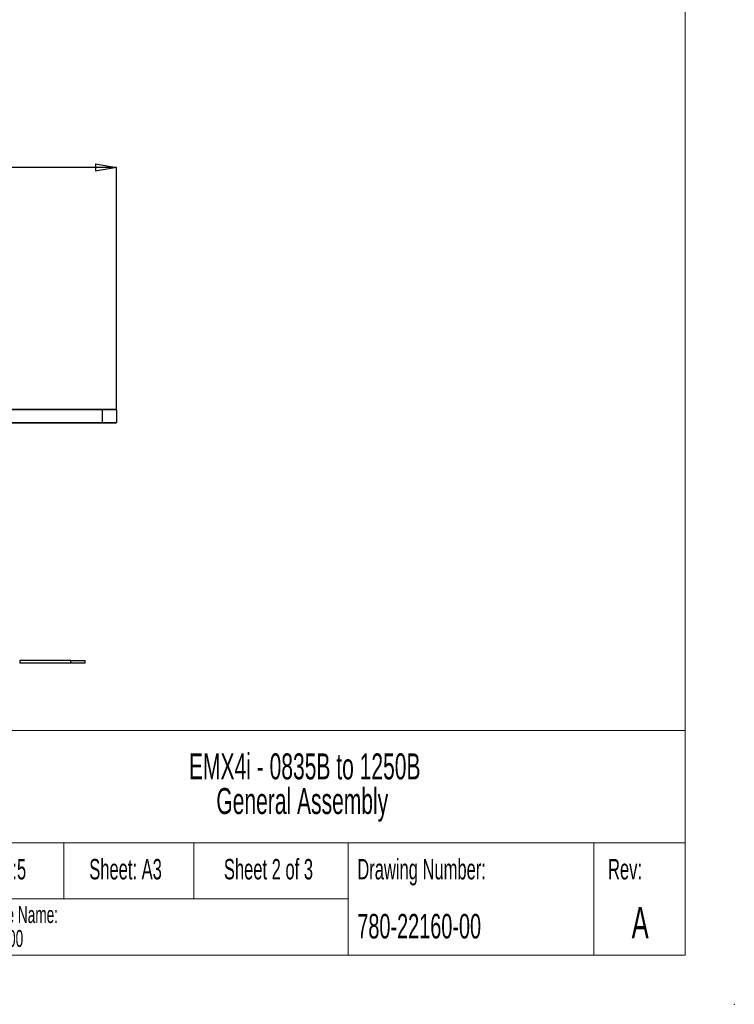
# Paper-space layout 'Sheet1' of a CAD drawing. Header units: millimetres. Extents: x -7 to 413, y -20 to 277.
# Tile 57 of 105: x 311 to 413, y -20 to 120. Entities that reach past the tile are written whole.
import ezdxf

# ---------------------------------------------------------------- set-up
doc = ezdxf.new("R2010")
doc.units = ezdxf.units.MM
doc.header["$PDSIZE"] = -1
doc.styles.add('SLDTEXTSTYLE0', font='TXT', dxfattribs={"width": 0.605})
doc.styles.add('SLDTEXTSTYLE1', font='TXT', dxfattribs={"width": 0.75})
doc.dimstyles.new('SLDDIMSTYLE1', dxfattribs={"dimtxt": 2.5, "dimasz": 3, "dimexe": 0, "dimexo": 0.0625, "dimtad": 1, "dimdec": 1, "dimlfac": 5, "dimrnd": 1e-09, "dimzin": 4, "dimdsep": 46, "dimtxsty": 'SLDTEXTSTYLE1', "dimblk1": 'CLOSED', "dimblk2": 'CLOSED', "dimsah": 1, "dimcen": 0.09, "dimadec": 0, "dimazin": 1, "dimtfac": 1, "dimtofl": 0, "dimtmove": 0, "dimatfit": 3, "dimldrblk": 'CLOSED', "dimfxl": 1, "dimfrac": 2, "dimtolj": 1, "dimtzin": 12, "dimarcsym": 0})

# ---------------------------------------------------------------- blocks, each defined once
blk = doc.blocks.new('SW_NOTE_0')
at = {"color": 0, "linetype": 'Continuous', "lineweight": 0, "char_height": 3.7042, "attachment_point": 2, "style": 'SLDTEXTSTYLE0'}
for s, insert in [('EMX4i - 0835B to 1250B', (22.86, 4.77)), ('General Assembly', (22.51, -0.16))]:
    blk.add_mtext(s, dxfattribs=dict(at, insert=insert))
blk = doc.blocks.new('SW_NOTE_0_1')
at = {"color": 0, "linetype": 'Continuous', "lineweight": 0, "char_height": 2.4, "attachment_point": 1, "style": 'SLDTEXTSTYLE0'}
for s, insert in [('Drawing File Name:', (0, 3.09)), ('780-22160-00', (0, -0.31))]:
    blk.add_mtext(s, dxfattribs=dict(at, insert=insert))
blk = doc.blocks.new('_Closed')
at = {"color": 0, "linetype": 'ByBlock', "lineweight": -2}
for p, q in [((-1, 0.166667), (0, 0)), ((-1, 0.166667), (-1, -0.166667)), ((0, 0), (-1, -0.166667)), ((0, 0), (-1, 0))]:
    blk.add_line(p, q, dxfattribs=at)
blk = doc.blocks.new('_D_12')
at = {"color": 0, "linetype": 'Continuous', "lineweight": -2}
for p, q in [((201.3, 64.65), (201.3, 99.07)), ((321.9, 99.07), (204.3, 99.07)), ((324.9, 64.65), (324.9, 99.07))]:
    blk.add_line(p, q, dxfattribs=at)
at = {"layer": 'Defpoints', "color": 0}
for p in [(201.3, 99.07), (201.3, 64.59), (324.9, 64.59)]:
    blk.add_point(p, dxfattribs=at)
at = {"color": 0, "lineweight": -2, "xscale": 3, "yscale": 3, "zscale": 3, "rotation": 180}
blk.add_blockref('_Closed', (201.3, 99.07), dxfattribs=at)
at = {"color": 0, "lineweight": -2, "xscale": 3, "yscale": 3, "zscale": 3}
blk.add_blockref('_Closed', (324.9, 99.07), dxfattribs=at)
at = {"color": 0, "lineweight": 18, "insert": (263.1, 102.2), "char_height": 2.5, "attachment_point": 2, "style": 'SLDTEXTSTYLE1'}
blk.add_mtext('\\A1;618.0', dxfattribs=at)

psp = doc.layouts.new('Sheet1')

# ---------------------------------------------------------------- linework, layer by layer
at = {"color": 7, "linetype": 'Continuous', "lineweight": 18}
for p, q in [((405.91, 269.949), (405.91, -13.051)), ((297.91, 18.949), (405.91, 18.949)), ((237.91, 2.949), (405.91, 2.949)), ((317.41, 2.949), (317.41, -5.051)), ((335.91, 2.949), (335.91, -5.051)), ((357.91, -5.051), (357.91, 2.949)), ((392.91, -5.051), (392.91, 2.949)), ((237.91, -5.051), (357.91, -5.051)), ((357.91, -5.051), (357.91, -13.051)), ((392.91, -5.051), (392.91, -13.051)), ((-0.09, -13.051), (405.91, -13.051))]:
    psp.add_line(p, q, dxfattribs=at)
at = {"color": 7, "linetype": 'Continuous', "lineweight": 25}
for p, q in [((310, 64.688), (322.899, 64.688)), ((322.899, 64.688), (324.799, 64.688)), ((322.899, 64.688), (322.899, 64.588)), ((324.899, 64.588), (322.899, 64.588)), ((322.899, 62.788), (322.899, 64.588)), ((324.899, 64.588), (324.899, 62.788)), ((322.899, 62.688), (310, 62.688)), ((322.899, 62.788), (324.899, 62.788)), ((322.899, 62.788), (322.899, 62.688)), ((324.799, 62.688), (322.899, 62.688)), ((311.102, 28.888), (311.102, 28.488)), ((318.4, 28.888), (311.102, 28.888)), ((318.4, 28.488), (311.102, 28.488)), ((318.4, 28.488), (318.4, 28.888)), ((318.4, 28.888), (320.4, 28.888)), ((320.4, 28.488), (318.4, 28.488)), ((320.4, 28.888), (320.4, 28.488))]:
    psp.add_line(p, q, dxfattribs=at)
at = {"color": 8, "linetype": 'Continuous', "lineweight": 25}
for p, q in [((322.899, 64.588), (310, 64.588)), ((310, 62.788), (322.899, 62.788))]:
    psp.add_line(p, q, dxfattribs=at)
at = {"color": 7, "linetype": 'Continuous', "lineweight": 25}
for centre, start, end in [((324.799, 64.588), 0, 90), ((324.799, 62.788), 270, 0)]:
    psp.add_arc(centre, 0.1, start, end, dxfattribs=at)
at = {"color": 7, "linetype": 'Continuous', "lineweight": 0}
psp.add_point((412.91, -20.051), dxfattribs=at)

# ---------------------------------------------------------------- block references
for name, p in [('SW_NOTE_0', (328.85, 10.902)), ('SW_NOTE_0_1', (299.515, -9.168))]:
    psp.add_blockref(name, p, dxfattribs=at)

# ---------------------------------------------------------------- texts
at = {"color": 7, "linetype": 'Continuous', "lineweight": 0, "style": 'SLDTEXTSTYLE0'}
for s, insert, char_height, attachment_point in [('Scale: 1:5', (306.792, 0.639), 2.9104, 2), ('Sheet: A3', (326.186, 0.639), 2.9104, 2), ('Sheet 2 of 3', (346.543, 0.639), 2.91042, 2), ('Drawing Number:', (359.199, 0.639), 2.91042, 1), ('Rev:', (397.34, 0.639), 2.9104, 2), ('A', (399.499, -6.179), 4.5, 2), ('780-22160-00', (359.199, -7.179), 3.5, 1)]:
    psp.add_mtext(s, dxfattribs=dict(at, insert=insert, char_height=char_height, attachment_point=attachment_point))

# ---------------------------------------------------------------- dimensions: what is measured, and where the dimension line sits
at = {"color": 7, "linetype": 'Continuous', "lineweight": 18}
dim = psp.add_linear_dim(base=(201.299, 99.073), p1=(324.899, 64.588), p2=(201.299, 64.588), dimstyle='SLDDIMSTYLE1', dxfattribs=at)
dim.commit()
dim.dimension.update_dxf_attribs({"geometry": '_D_12', "text_midpoint": (263.099, 99.073), "dimtype": 160})

doc.saveas('drawing.dxf')
